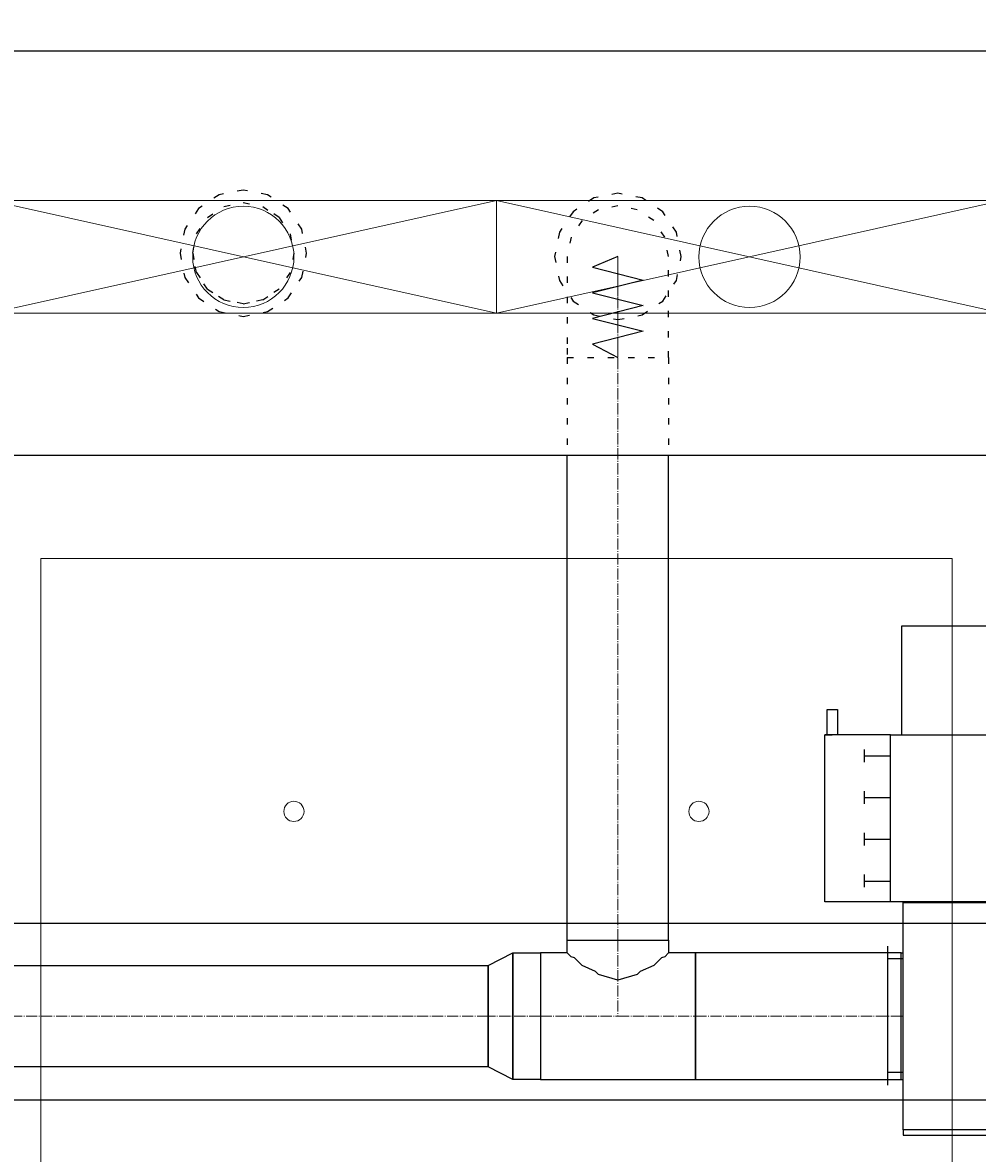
# Model space of a CAD drawing. Header units: centimetres. Extents: x -228435 to 46820, y -89367 to 152985.
# Tile 99 of 256: x -18976 to -17090, y 24224 to 26459. Entities that reach past the tile are written whole.
import ezdxf

# ---------------------------------------------------------------- set-up
doc = ezdxf.new("R2010")
doc.units = ezdxf.units.CM
doc.header["$LTSCALE"] = 50
doc.header["$PDMODE"] = 35
doc.header["$PDSIZE"] = 0.1
for name, pattern in [('CADVENT_CENTERLINE', [9.9, 7.4, -1, 0.5, -1]), ('CADVENT_HIDDEN', [0.8, 0.25, -0.55]), ('Kondygnacja  -0_5$0$HIDDEN', [9.525, 6.35, -3.175]), ('Kondygnacja  -0_5$0$HIDDEN2', [4.7625, 3.175, -1.5875])]:
    doc.linetypes.add(name, pattern=pattern)
doc.layers.get('0').update_dxf_attribs({"color": 8})
doc.layers.get('DEFPOINTS').update_dxf_attribs({"color": 8})
for name, color, linetype in [('01-103-Went PP_poziom-0_5$0$L_Nawiew', 250, 'Continuous'), ('bgde-nawiewEXP', 250, 'Continuous'), ('bgde-nawiewHIDDEN', 250, 'Continuous'), ('bgde-wywiewSOL', 5, 'Continuous'), ('Kondygnacja  -0_5$0$ARCH_KONSTR_POWYŻEJ RZUTU', 8, 'Kondygnacja  -0_5$0$HIDDEN'), ('Kondygnacja  -0_5$0$ARCH_KONSTR_POWYŻEJ RZUTU_IST', 8, 'Kondygnacja  -0_5$0$HIDDEN2')]:
    doc.layers.add(name, color=color, linetype=linetype)
for name, color, linetype, lineweight in [('bgde-nawiewCEN', 7, 'Continuous', 13), ('bgde_nawiewnik', 11, 'Continuous', 5), ('Kondygnacja  -0_5$0$ARCH_INFO_WYMIARY', 8, 'Continuous', 9), ('SU Lampy kwadratowe  -05$0$ARCH_SUFITY_PODWIESZANE', 8, 'Continuous', 9)]:
    doc.layers.add(name, color=color, linetype=linetype, lineweight=lineweight)
doc.styles.add('Kondygnacja  -0_5$0$Romans', font='Romans.shx', dxfattribs={"width": 0.7})
doc.dimstyles.new('Kondygnacja  -0_5$0$Wymiary 1-100', dxfattribs={"dimtxt": 12, "dimasz": 10, "dimexe": 5, "dimexo": 0, "dimgap": 4, "dimtad": 1, "dimrnd": 0.5, "dimzin": 12, "dimdsep": 46, "dimtxsty": 'Kondygnacja  -0_5$0$Romans', "dimblk": 'Kondygnacja  -0_5$0$_Oblique', "dimcen": 10, "dimdle": 10, "dimclrt": 55, "dimazin": 0, "dimtfac": 1, "dimtmove": 1, "dimatfit": 3, "dimfxl": 8, "dimfxlon": 1, "dimtolj": 1, "dimtzin": 0, "dimarcsym": 0})

# ---------------------------------------------------------------- blocks, each defined once
blk = doc.blocks.new('SU Lampy kwadratowe  -05$0$moduł sufitu')
at = {"layer": 'SU Lampy kwadratowe  -05$0$ARCH_SUFITY_PODWIESZANE'}
blk.add_lwpolyline([(360, -360), (540, -360), (540, -540), (360, -540)], close=True, dxfattribs=at)
for centre in [(410, -410), (490, -410)]:
    blk.add_circle(centre, 2, dxfattribs=at)
blk = doc.blocks.new('SU Lampy kwadratowe  -05')
at = {"layer": 'SU Lampy kwadratowe  -05$0$ARCH_SUFITY_PODWIESZANE'}
blk.add_blockref('SU Lampy kwadratowe  -05$0$moduł sufitu', (9860, 7400), dxfattribs=at)
blk = doc.blocks.new('Kondygnacja  -0_5$0$konstrukcja istniejąca -0.5')
at = {"layer": 'Kondygnacja  -0_5$0$ARCH_KONSTR_POWYŻEJ RZUTU_IST', "ltscale": 10}
for points in [[(9938, 6967.89), (10982, 6967.89)], [(10982, 6932.89), (9938, 6932.89)]]:
    blk.add_lwpolyline(points, dxfattribs=at)
blk = doc.blocks.new('Kondygnacja  -0_5$0$_Oblique')
at = {"color": 0, "linetype": 'ByBlock', "lineweight": -2}
blk.add_line((-0.5, -0.5), (0.5, 0.5), dxfattribs=at)
blk = doc.blocks.new('*D212')
at = {"layer": 'DEFPOINTS', "color": 0}
for p in [(-30586.3, 81900), (-30681.1, 12489.5), (9064, 12489.5)]:
    blk.add_point(p, dxfattribs=at)
at = {"layer": 'Kondygnacja  -0_5$0$ARCH_INFO_WYMIARY', "color": 0, "lineweight": -2}
for p, q in [((-30673.1, 81900), (-30686.1, 81900)), ((-30681.1, 81910), (-30681.1, 12479.5)), ((-30673.1, 12489.5), (-30686.1, 12489.5))]:
    blk.add_line(p, q, dxfattribs=at)
at = {"layer": 'Kondygnacja  -0_5$0$ARCH_INFO_WYMIARY', "color": 0, "lineweight": -2, "xscale": 10, "yscale": 10, "zscale": 10}
for p, rotation in [((-30681.1, 81900), 90), ((-30681.1, 12489.5), 270)]:
    blk.add_blockref('Kondygnacja  -0_5$0$_Oblique', p, dxfattribs=dict(at, rotation=rotation))
at = {"layer": 'Kondygnacja  -0_5$0$ARCH_INFO_WYMIARY', "color": 55, "insert": (-30691.1, 47194.8), "char_height": 12, "attachment_point": 5, "rotation": 90, "style": 'Kondygnacja  -0_5$0$Romans'}
blk.add_mtext('\\A1;69410.5', dxfattribs=at)
blk = doc.blocks.new('A$C066D7839')
at = {"layer": 'bgde_nawiewnik'}
for p, q in [((-50, -11.15), (-50, 11.15)), ((-50, 11.15), (50, 11.15)), ((-50, -11.15), (50, 11.15)), ((50, -11.15), (-50, 11.15)), ((50, 11.15), (50, -11.15)), ((50, -11.15), (-50, -11.15))]:
    blk.add_line(p, q, dxfattribs=at)
blk.add_circle((0, 0), 10, dxfattribs=at)
blk = doc.blocks.new('A$C5B3E7367')
at = {"layer": '01-103-Went PP_poziom-0_5$0$L_Nawiew'}
h = blk.add_hatch(color=256, dxfattribs=at)
h.paths.add_polyline_path([(215, 704), (215, 674), (331.7, 674), (331.7, 612.1), (445.9, 689), (331.7, 765.9), (331.7, 704)])
h.paths.add_polyline_path([(48.3, 704), (48.3, 674), (215, 674), (215, 704)])
for p, q in [((215, 1525), (165, 1525)), ((165, 1525), (165, 1505)), ((215, 1400), (215, 1530)), ((545, 1530), (215, 1530)), ((215, 1530), (215, 1515)), ((545, 1400), (545, 1530)), ((165, 1505), (215, 1505)), ((243.8, 1452), (268.8, 1452)), ((256.2, 1452), (256.2, 1400)), ((326.2, 1452), (351.2, 1452)), ((338.8, 1452), (338.8, 1400)), ((408.8, 1452), (433.8, 1452)), ((421.2, 1452), (421.2, 1400)), ((491.2, 1452), (516.2, 1452)), ((503.8, 1452), (503.8, 1400)), ((545, 1400), (215, 1400)), ((215, 1400), (215, 1378)), ((545, 0), (545, 1400)), ((0, 1378), (215, 1378)), ((0, 0), (0, 1378)), ((215, 1378), (215, 0)), ((445.9, 689), (331.7, 765.9)), ((331.7, 704), (331.7, 765.9)), ((48.3, 704), (331.7, 704)), ((48.3, 704), (48.3, 674)), ((48.3, 674), (331.7, 674)), ((445.9, 689), (331.7, 612.1)), ((331.7, 612.1), (331.7, 674)), ((215, 0), (0, 0)), ((215, 0), (545, 0))]:
    blk.add_line(p, q, dxfattribs=at)
blk = doc.blocks.new('A$C53CA46B8')
at = {"layer": 'bgde-wywiewSOL'}
for p, q in [((112.9, 511.1), (-162.1, 511.1)), ((-137.1, 481.1), (-137.1, 511.1)), ((87.9, 481.1), (87.9, 511.1)), ((200.4, 481.1), (-249.6, 481.1)), ((-249.6, 481.1), (-249.6, -878.9)), ((200.4, 481.1), (200.4, -878.9)), ((200.4, -878.9), (-249.6, -878.9)), ((-137.1, -878.9), (-137.1, -908.9)), ((87.9, -878.9), (87.9, -908.9)), ((112.9, -908.9), (-162.1, -908.9))]:
    blk.add_line(p, q, dxfattribs=at)
at = {"layer": '01-103-Went PP_poziom-0_5$0$L_Nawiew'}
blk.add_blockref('A$C5B3E7367', (-794.6, -893.9), dxfattribs=at)

msp = doc.modelspace()

# ---------------------------------------------------------------- linework, layer by layer
at = {"layer": 'bgde-nawiewCEN', "linetype": 'CADVENT_CENTERLINE', "ltscale": 0.06}
for p, q in [((-17800.015, 25996.478), (-17800.015, 25996.952)), ((-17800.015, 25995.352), (-17800.015, 25996.478)), ((-17800.015, 25993.159), (-17800.015, 25995.352)), ((-17800.015, 25989.544), (-17800.015, 25993.159)), ((-17800.015, 25984.152), (-17800.015, 25989.544)), ((-17800.015, 25976.626), (-17800.015, 25984.152)), ((-17800.015, 25966.611), (-17800.015, 25976.626)), ((-17800.015, 25953.752), (-17800.015, 25966.611)), ((-17800.015, 25937.692), (-17800.015, 25953.752)), ((-17800.015, 25918.078), (-17800.015, 25937.692)), ((-17800.015, 25894.552), (-17800.015, 25918.078)), ((-17800.015, 25866.759), (-17800.015, 25894.552)), ((-17800.015, 25815.648), (-17800.015, 25866.759)), ((-17800.015, 25796.952), (-17800.015, 25815.648)), ((-17800.015, 24645.218), (-17800.015, 25796.952)), ((-17800.015, 24645.218), (-17800.015, 24495.218)), ((-18056.015, 24495.218), (-20294.245, 24495.218)), ((-17953.015, 24495.218), (-18056.015, 24495.218)), ((-17953.015, 24495.218), (-17800.015, 24495.218)), ((-17800.015, 24495.218), (-17647.015, 24495.218)), ((-17647.015, 24495.218), (-17240.634, 24495.218)), ((-17236.634, 24495.218), (-17240.634, 24495.218))]:
    msp.add_line(p, q, dxfattribs=at)
at = {"layer": 'bgde-nawiewEXP', "linetype": 'Continuous'}
for points in [[(-40588.801, 26403.234), (10635.702, 26403.234), (10635.702, 25603.234), (-40588.801, 25603.234)], [(-17900.015, 24645.218), (-17700.015, 24645.218), (-17700.015, 25603.234)], [(-17900.015, 24645.218), (-17900.015, 25603.234)], [(-17900.015, 24620.218), (-17900.015, 24645.218), (-17700.015, 24645.218), (-17700.015, 24620.218)], [(-17240.634, 24370.218), (-17240.634, 24620.218), (-17236.634, 24620.218)], [(-17240.634, 24370.218), (-17236.634, 24370.218)]]:
    msp.add_lwpolyline(points, dxfattribs=at)
for points in [[(-17236.634, 24260.218), (-15876.634, 24260.218), (-15876.634, 24270.218), (-17236.634, 24270.218), (-17236.634, 24720.218), (-15876.634, 24720.218), (-15876.634, 24270.218), (-17236.634, 24270.218)], [(-18056.015, 24395.218), (-18056.015, 24595.218), (-18007.858, 24620.218), (-18007.858, 24370.218)], [(-18007.858, 24370.218), (-18007.858, 24620.218), (-17953.016, 24620.218), (-17953.016, 24370.218)], [(-17953.015, 24370.218), (-17647.015, 24370.218), (-17647.015, 24620.218), (-17700.015, 24620.218), (-17707.628, 24612.606), (-17714.02, 24610.703), (-17729.305, 24595.418), (-17755.761, 24583.606), (-17761.747, 24577.621), (-17800.015, 24566.228), (-17838.284, 24577.621), (-17844.27, 24583.606), (-17870.726, 24595.418), (-17886.011, 24610.703), (-17892.403, 24612.606), (-17900.015, 24620.218), (-17953.015, 24620.218), (-17953.015, 24379.733)], [(-17647.015, 24370.218), (-17240.635, 24370.218), (-17240.635, 24620.218), (-17647.015, 24620.218), (-17647.015, 24379.733)], [(-20294.245, 24395.218), (-20294.245, 24595.218), (-18056.016, 24595.218), (-18056.016, 24395.218)]]:
    msp.add_lwpolyline(points, close=True, dxfattribs=at)
at = {"layer": 'bgde-nawiewHIDDEN', "linetype": 'CADVENT_HIDDEN'}
for points in [[(-18665.003, 26003.234), (-18655.488, 25955.399), (-18628.391, 25914.846), (-18587.838, 25887.749), (-18540.003, 25878.234), (-18492.167, 25887.749), (-18451.614, 25914.846), (-18424.518, 25955.399), (-18415.003, 26003.234), (-18424.518, 26051.069), (-18451.614, 26091.622), (-18492.167, 26118.719), (-18540.003, 26128.234), (-18587.838, 26118.719), (-18628.391, 26091.622), (-18655.488, 26051.069)], [(-18665.003, 26003.234), (-18655.488, 25955.399), (-18628.391, 25914.846), (-18587.838, 25887.749), (-18540.003, 25878.234), (-18492.167, 25887.749), (-18451.614, 25914.846), (-18424.518, 25955.399), (-18415.003, 26003.234), (-18424.518, 26051.069), (-18451.614, 26091.622), (-18492.167, 26118.719), (-18540.003, 26128.234), (-18587.838, 26118.719), (-18628.391, 26091.622), (-18655.488, 26051.069)], [(-17925.015, 25996.952), (-17915.5, 25949.116), (-17888.404, 25908.563), (-17847.851, 25881.467), (-17800.015, 25871.952), (-17752.18, 25881.467), (-17711.627, 25908.563), (-17684.531, 25949.116), (-17675.015, 25996.952), (-17684.531, 26044.787), (-17711.627, 26085.34), (-17752.18, 26112.437), (-17800.015, 26121.952), (-17847.851, 26112.437), (-17888.404, 26085.34), (-17915.5, 26044.787)], [(-17925.015, 25996.952), (-17915.5, 25949.116), (-17888.404, 25908.563), (-17847.851, 25881.467), (-17800.015, 25871.952), (-17752.18, 25881.467), (-17711.627, 25908.563), (-17684.531, 25949.116), (-17675.015, 25996.952), (-17684.531, 26044.787), (-17711.627, 26085.34), (-17752.18, 26112.437), (-17800.015, 26121.952), (-17847.851, 26112.437), (-17888.404, 26085.34), (-17915.5, 26044.787)], [(-18640.003, 26003.234), (-18632.391, 26041.502), (-18610.713, 26073.945), (-18578.271, 26095.622), (-18540.003, 26103.234), (-18501.734, 26095.622), (-18469.292, 26073.945), (-18447.615, 26041.502), (-18440.003, 26003.234), (-18447.615, 25964.966), (-18469.292, 25932.523), (-18501.734, 25910.846), (-18540.003, 25903.234), (-18578.271, 25910.846), (-18610.713, 25932.523), (-18632.391, 25964.966)], [(-17900.015, 25796.952), (-17700.015, 25796.952), (-17700.015, 25996.952), (-17707.628, 26035.22), (-17729.305, 26067.662), (-17761.747, 26089.34), (-17800.015, 26096.952), (-17838.284, 26089.34), (-17870.726, 26067.662), (-17892.403, 26035.22), (-17900.015, 25996.952), (-17900.015, 25815.648)]]:
    msp.add_lwpolyline(points, close=True, dxfattribs=at)
for points in [[(-18640.003, 26003.234), (-18632.391, 26041.502), (-18610.713, 26073.945), (-18578.271, 26095.622), (-18540.003, 26103.234), (-18501.734, 26095.622), (-18469.292, 26073.945)], [(-18469.292, 26073.945), (-18501.734, 26095.622)], [(-18469.292, 26073.945), (-18447.615, 26041.502), (-18440.003, 26003.234), (-18447.615, 25964.966), (-18469.292, 25932.523), (-18501.734, 25910.846)], [(-18640.003, 26003.234), (-18632.391, 25964.966), (-18610.713, 25932.523), (-18578.271, 25910.846), (-18540.003, 25903.234), (-18501.734, 25910.846), (-18469.292, 25932.523)], [(-17900.015, 25796.952), (-17700.015, 25796.952), (-17700.015, 25603.234)], [(-17900.015, 25796.952), (-17900.015, 25603.234)], [(-17236.634, 24370.218), (-17236.634, 24620.218)]]:
    msp.add_lwpolyline(points, dxfattribs=at)
at = {"layer": 'bgde-nawiewHIDDEN'}
for points in [[(-18540.003, 26003.234), (-18540.003, 26003.234)], [(-17800.015, 25996.952), (-17850.015, 25975.654), (-17750.015, 25950.292), (-17850.015, 25925.072), (-17750.015, 25899.787), (-17850.015, 25874.252), (-17750.015, 25848.893), (-17850.015, 25823.434), (-17800.015, 25796.952)]]:
    msp.add_lwpolyline(points, dxfattribs=at)

# ---------------------------------------------------------------- block references
at = {"layer": '01-103-Went PP_poziom-0_5$0$L_Nawiew', "xscale": 10, "yscale": 10, "zscale": 10}
for p in [(-18540, 25996.041, 1920), (-17540, 25996.041, 1920)]:
    msp.add_blockref('A$C066D7839', p, dxfattribs=at)
at = {"layer": '01-103-Went PP_poziom-0_5$0$L_Nawiew', "xscale": -1, "rotation": 90}
msp.add_blockref('A$C53CA46B8', (-16755.436, 24471.522, 210.499), dxfattribs=at)
at = {"layer": 'Kondygnacja  -0_5$0$ARCH_KONSTR_POWYŻEJ RZUTU', "xscale": 10, "yscale": 10, "zscale": 10}
msp.add_blockref('Kondygnacja  -0_5$0$konstrukcja istniejąca -0.5', (-121140, -45000), dxfattribs=at)
at = {"layer": 'SU Lampy kwadratowe  -05$0$ARCH_SUFITY_PODWIESZANE', "xscale": 10, "yscale": 10, "zscale": 10}
msp.add_blockref('SU Lampy kwadratowe  -05', (-121140, -45000), dxfattribs=at)

# ---------------------------------------------------------------- dimensions: what is measured, and where the dimension line sits
at = {"layer": 'Kondygnacja  -0_5$0$ARCH_INFO_WYMIARY'}
dim = msp.add_linear_dim(base=(-30681.114, 12489.5), p1=(-30586.301, 81900), p2=(9064, 12489.5), angle=90, dimstyle='Kondygnacja  -0_5$0$Wymiary 1-100', dxfattribs=at)
dim.commit()
dim.dimension.update_dxf_attribs({"geometry": '*D212', "text_midpoint": (-30691.114, 47194.75)})

doc.saveas('drawing.dxf')
